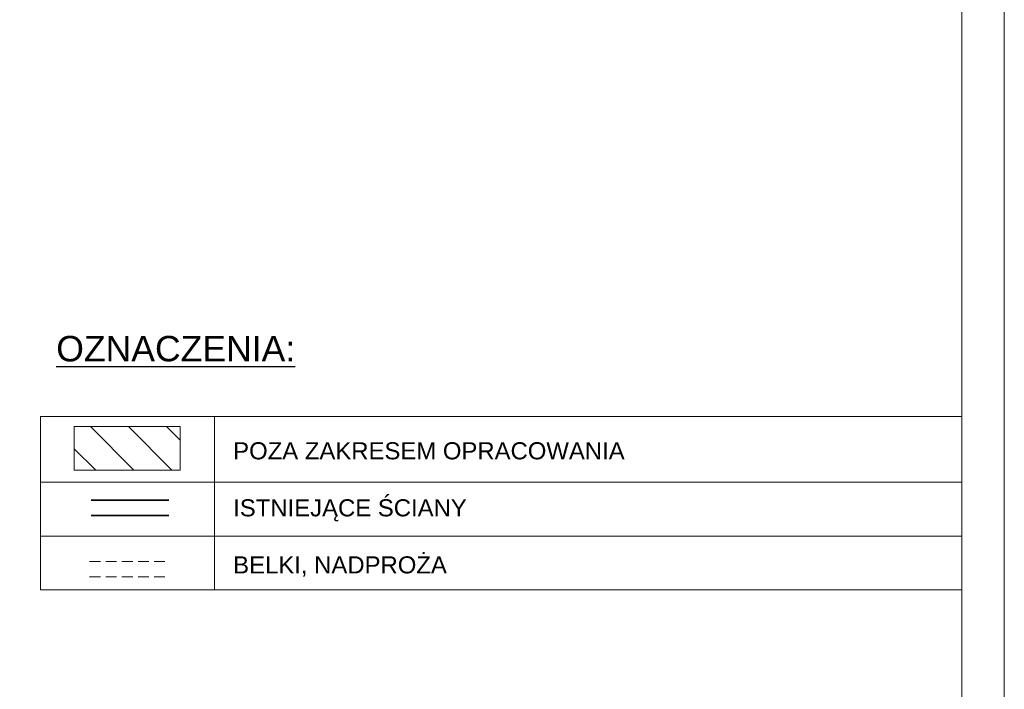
# Model space of a CAD drawing. Header units: millimetres. Extents: x -9409 to -3369, y 19372 to 27782.
# Tile 14 of 25: x -4530 to -3369, y 20161 to 20950. Entities that reach past the tile are written whole.
import ezdxf

# ---------------------------------------------------------------- set-up
doc = ezdxf.new("R2010")
doc.units = ezdxf.units.MM
doc.linetypes.add('DASHED', pattern=[19.05, 12.7, -6.35])
for name, color, linetype, lineweight in [('sq_bud istn', 253, 'Continuous', 15), ('SQ_ISTN.Ściany', 140, 'Continuous', 35), ('SQ_Nadproża', 112, 'DASHED', 13), ('SQ_Opisy', 7, 'Continuous', 18)]:
    doc.layers.add(name, color=color, linetype=linetype, lineweight=lineweight)
doc.layers.add('SQ_TAB RAMKA', color=7, linetype='Continuous')
doc.styles.add('SQ_Arial', font='arial.ttf')

msp = doc.modelspace()

# ---------------------------------------------------------------- hatches: boundary and pattern name
at = {"layer": 'sq_bud istn'}
h = msp.add_hatch(dxfattribs=at)
h.set_pattern_fill('LINE', color=256, scale=10, angle=135)
h.set_pattern_definition([(135, (-36061.42, 18050.522), (-22.45064, -22.45064), [])])
h.paths.add_polyline_path([(-4340.7, 20470.8), (-4465.4, 20470.8), (-4465.4, 20419.6), (-4340.7, 20419.6)])

# ---------------------------------------------------------------- linework, layer by layer
msp.add_lwpolyline([(-4465.4, 20470.8), (-4340.7, 20470.8), (-4340.7, 20419.6), (-4465.4, 20419.6)], close=True, dxfattribs=at)
at = {"layer": 'SQ_ISTN.Ściany'}
for points in [[(-4445.5, 20384.1), (-4353.8, 20384.1)], [(-4445.5, 20366.1), (-4353.8, 20366.1)]]:
    msp.add_lwpolyline(points, dxfattribs=at)
at = {"layer": 'SQ_Nadproża'}
for points in [[(-4447.4, 20311.8), (-4355.7, 20311.8)], [(-4447.4, 20293.8), (-4355.7, 20293.8)]]:
    msp.add_lwpolyline(points, dxfattribs=at)
at = {"layer": 'SQ_Opisy', "lineweight": 9}
for p, q in [((-4505.4, 20482.8), (-3418.9, 20482.8)), ((-4505.4, 20482.8), (-4505.4, 20278.5)), ((-4300.2, 20482.8), (-4300.2, 20278.5)), ((-4505.4, 20405.4), (-3418.9, 20405.4)), ((-4505.4, 20341.9), (-3418.9, 20341.9)), ((-4505.4, 20278.5), (-3418.9, 20278.5)), ((-4505.4, 20278.5), (-3418.9, 20278.5))]:
    msp.add_line(p, q, dxfattribs=at)
for points in [[(-9408.9, 19372.2), (-3368.9, 19372.2), (-3368.9, 27782.2), (-9408.9, 27782.2)], [(-9208.9, 19422.2), (-3418.9, 19422.2), (-3418.9, 27732.2), (-9208.9, 27732.2)]]:
    msp.add_lwpolyline(points, close=True, dxfattribs=at)

# ---------------------------------------------------------------- texts
at = {"layer": 'SQ_TAB RAMKA', "insert": (-4486.7, 20577.7), "char_height": 30, "width": 960.086, "attachment_point": 1, "style": 'SQ_Arial'}
msp.add_mtext('{\\LOZNACZENIA:}', dxfattribs=at)
at = {"layer": 'SQ_TAB RAMKA', "insert": (-4278.1, 20486), "char_height": 20.16, "attachment_point": 1, "style": 'SQ_Arial'}
msp.add_mtext_dynamic_manual_height_columns(' \\PPOZA ZAKRESEM OPRACOWANIA \\P\\PISTNIEJĄCE ŚCIANY\\P\\PBELKI, NADPROŻA', width=960.086, gutter_width=86.7, heights=[0], dxfattribs=at)

doc.saveas('drawing.dxf')
